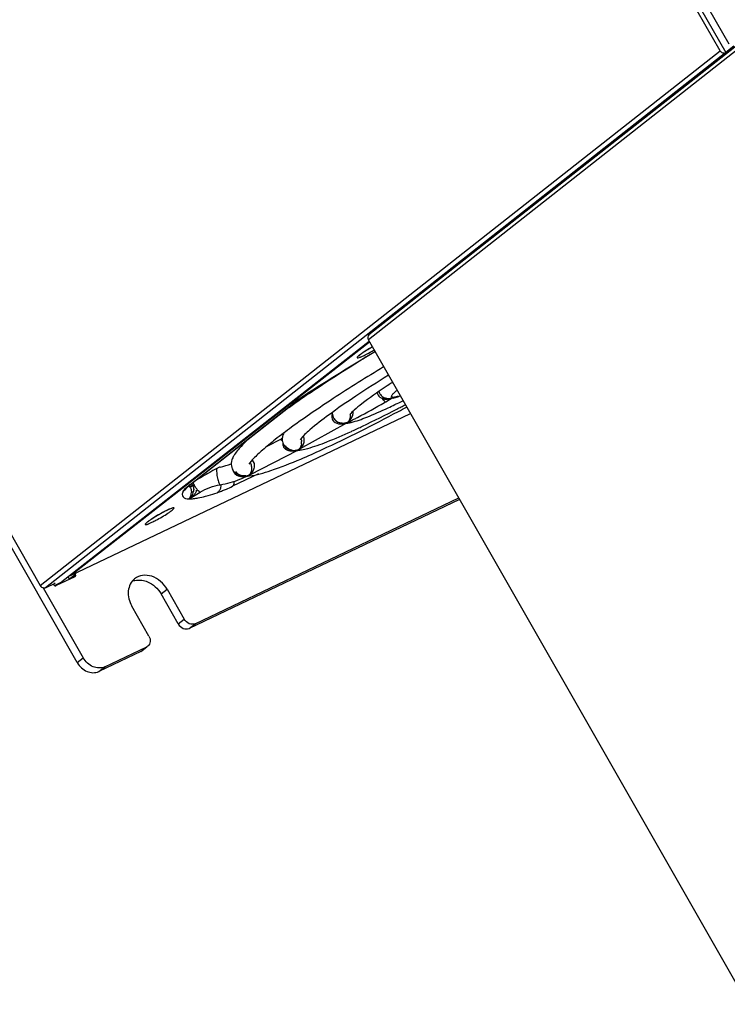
# Model space of a CAD drawing. Header units: millimetres. Extents: x 0 to 594, y 0 to 420.
# Tile 17 of 49: x 538 to 554, y 85 to 108. Entities that reach past the tile are written whole.
import ezdxf

# ---------------------------------------------------------------- set-up
doc = ezdxf.new("R2010")
doc.units = ezdxf.units.MM
doc.header["$LTSCALE"] = 32.67
doc.layers.get('0').update_dxf_attribs({"linetype": 'CONTINUOUS'})

msp = doc.modelspace()

# ---------------------------------------------------------------- linework, layer by layer
at = {"color": 7, "linetype": 'CONTINUOUS'}
for p, q in [((535.3085, 140.5139), (554.3597, 107.1889)), ((535.4761, 140.5429), (554.4283, 107.391)), ((554.2284, 107.2337), (535.2759, 140.386)), ((520.7483, 126.2054), (538.6154, 94.9515)), ((539.4646, 93.1823), (524.1941, 119.894)), ((554.8878, 107.5688), (546.1631, 100.7053)), ((554.5434, 107.3335), (554.3597, 107.1889)), ((546.1705, 100.5575), (539.1144, 95.0369)), ((539.3125, 95.1797), (546.1753, 100.5491)), ((554.8721, 85.3364), (546.151, 100.5915)), ((545.9345, 100.2297), (545.9279, 100.2234)), ((546.0112, 100.1418), (545.9829, 100.1244)), ((546.0121, 100.1447), (545.9838, 100.1276)), ((544.7541, 99.3592), (544.7634, 99.3652)), ((546.4149, 99.356), (546.4278, 99.3362)), ((546.5499, 99.1726), (546.6958, 99.2595)), ((542.0723, 97.2785), (544.421, 99.1261)), ((544.4226, 99.1046), (544.3995, 99.0884)), ((546.5234, 99.1569), (546.5499, 99.1726)), ((539.3125, 95.1797), (547.1172, 98.9016)), ((544.5803, 98.091), (545.6526, 98.6855)), ((545.7598, 98.4918), (545.7799, 98.501)), ((543.8276, 98.1525), (544.1384, 98.3124)), ((544.1448, 98.3115), (544.1429, 98.3089)), ((543.0492, 97.915), (543.0467, 97.9103)), ((543.4276, 97.4969), (544.5295, 98.0639)), ((544.5586, 98.0803), (544.5533, 98.0773)), ((544.5546, 98.0779), (544.5803, 98.091)), ((543.3879, 97.4766), (543.3884, 97.4769)), ((543.4131, 97.4703), (543.4176, 97.4708)), ((542.2063, 97.3738), (542.1539, 97.3427)), ((542.0562, 96.9587), (542.2867, 97.096)), ((542.0562, 96.9587), (542.0289, 96.9437)), ((548.2445, 96.9297), (542.0325, 93.9673)), ((542.1703, 94.0758), (548.2253, 96.9632)), ((541.0644, 96.3985), (541.0578, 96.3923)), ((539.3075, 95.188), (539.3125, 95.1797)), ((539.4112, 95.2362), (539.4229, 95.2157)), ((538.7386, 94.9004), (538.9605, 95.0062)), ((538.9208, 94.9763), (538.9159, 94.9849)), ((538.9601, 95.006), (538.9216, 94.9752)), ((538.9429, 94.9551), (539.1144, 95.0369)), ((539.4107, 95.1549), (538.9824, 94.9507)), ((539.2851, 95.1073), (539.2602, 95.1509)), ((539.4107, 95.1549), (539.4169, 95.1589)), ((538.6844, 94.8965), (539.6025, 93.2907)), ((541.7861, 94.0696), (541.3912, 94.7602)), ((541.5291, 94.8687), (541.9239, 94.178)), ((541.1116, 93.7906), (540.7168, 94.4813)), ((540.9248, 93.4391), (539.9574, 92.9778)), ((540.0953, 93.0862), (541.0626, 93.5475)), ((540.9248, 93.4391), (540.9496, 93.4548)), ((540.9497, 93.4546), (541.0646, 93.545)), ((541.0874, 93.5632), (541.0626, 93.5475))]:
    msp.add_line(p, q, dxfattribs=at)
at = {"color": 9, "linetype": 'CONTINUOUS'}
for p, q in [((554.8749, 107.4543), (546.151, 100.5915)), ((538.6154, 94.9515), (554.2284, 107.2337)), ((554.3597, 107.1889), (538.7386, 94.9004)), ((546.3109, 100.3258), (546.2537, 100.2916)), ((546.0114, 100.1456), (545.9831, 100.1285)), ((544.7625, 99.3662), (544.7537, 99.3606)), ((544.7634, 99.3652), (544.7537, 99.3606)), ((546.6958, 99.2595), (546.7157, 99.2727)), ((542.0473, 97.263), (544.396, 99.1107)), ((544.396, 99.1107), (544.421, 99.1261)), ((546.5463, 99.1718), (546.5499, 99.1726)), ((545.6645, 98.6927), (545.6526, 98.6855)), ((544.5295, 98.0639), (544.548, 98.0744)), ((543.6247, 97.5151), (543.0278, 97.2304)), ((543.3884, 97.4769), (543.4074, 97.4875)), ((542.0473, 97.263), (542.0723, 97.2785)), ((542.7482, 97.267), (542.7497, 97.2671)), ((542.2867, 97.096), (542.2831, 97.0951)), ((542.0261, 96.9438), (542.0289, 96.9437)), ((539.2851, 95.1073), (539.4229, 95.2157)), ((541.3912, 94.7602), (541.5291, 94.8687)), ((541.7861, 94.0696), (541.9239, 94.178)), ((542.0325, 93.9673), (542.1703, 94.0758)), ((540.9248, 93.4391), (541.0626, 93.5475)), ((539.4646, 93.1823), (539.6025, 93.2907)), ((539.9574, 92.9778), (540.0953, 93.0862))]:
    msp.add_line(p, q, dxfattribs=at)
at = {"color": 40, "linetype": 'CONTINUOUS'}
for p, q in [((542.0524, 97.2217), (542.054, 97.2187)), ((542.0769, 97.2274), (542.0783, 97.228)), ((542.0798, 97.2287), (542.0813, 97.2294)), ((542.0828, 97.2302), (542.0843, 97.2309)), ((542.0872, 97.2358), (542.0855, 97.235)), ((542.0858, 97.2317), (542.0874, 97.2325)), ((542.0907, 97.2376), (542.0889, 97.2367)), ((542.089, 97.2333), (542.0906, 97.2341)), ((542.0922, 97.2349), (542.0938, 97.2358)), ((542.0942, 97.2395), (542.0924, 97.2386)), ((542.0954, 97.2366), (542.0971, 97.2375)), ((542.0977, 97.2414), (542.0959, 97.2405)), ((542.0988, 97.2384), (542.1004, 97.2393)), ((542.1013, 97.2434), (542.0995, 97.2424)), ((542.1021, 97.2402), (542.1038, 97.2411)), ((542.1048, 97.2454), (542.103, 97.2444)), ((542.1055, 97.242), (542.1071, 97.2429)), ((542.1084, 97.2474), (542.1066, 97.2464)), ((542.1088, 97.2438), (542.1105, 97.2448)), ((542.112, 97.2495), (542.1102, 97.2485)), ((542.1122, 97.2457), (542.1138, 97.2466)), ((542.1155, 97.2516), (542.1137, 97.2505)), ((542.1155, 97.2476), (542.1171, 97.2485))]:
    msp.add_line(p, q, dxfattribs=at)
at = {"color": 7, "linetype": 'CONTINUOUS'}
for points in [[(545.6657, 98.6942), (545.6707, 98.6976), (545.6728, 98.6991), (545.6766, 98.7016)], [(545.6858, 98.7032), (545.677, 98.699), (545.6736, 98.6975), (545.6698, 98.6959)], [(543.4074, 97.4875), (543.4105, 97.4897), (543.4136, 97.492), (543.4177, 97.4947)], [(543.4229, 97.4946), (543.4172, 97.4918), (543.4123, 97.4896), (543.4074, 97.4875)], [(542.0289, 96.9437), (542.0328, 96.9469), (542.0368, 96.9504)]]:
    msp.add_lwpolyline(points, dxfattribs=at)
at = {"color": 40, "linetype": 'CONTINUOUS'}
for points in [[(542.0839, 97.2341), (542.0822, 97.2333), (542.0806, 97.2325), (542.079, 97.2317), (542.0775, 97.2309), (542.0759, 97.2302), (542.0744, 97.2295), (542.073, 97.2288), (542.0715, 97.2282), (542.0701, 97.2275), (542.0688, 97.2269), (542.0675, 97.2264), (542.0662, 97.2258), (542.065, 97.2253), (542.0638, 97.2248), (542.0627, 97.2244), (542.0616, 97.224), (542.0605, 97.2236), (542.0596, 97.2233), (542.0586, 97.2229), (542.0578, 97.2227), (542.0569, 97.2224), (542.0562, 97.2222), (542.0554, 97.222), (542.0548, 97.2219), (542.0542, 97.2218), (542.0536, 97.2217), (542.0532, 97.2217), (542.0527, 97.2217), (542.0524, 97.2217)], [(542.054, 97.2187), (542.0542, 97.2187), (542.0543, 97.2187), (542.0544, 97.2187), (542.0545, 97.2187), (542.0547, 97.2187), (542.0548, 97.2187), (542.055, 97.2187), (542.0552, 97.2188), (542.0553, 97.2188), (542.0555, 97.2188), (542.0557, 97.2189), (542.0559, 97.2189), (542.0561, 97.2189), (542.0563, 97.219), (542.0566, 97.219), (542.0568, 97.2191), (542.057, 97.2192)], [(542.057, 97.2192), (542.0577, 97.2193), (542.0584, 97.2196), (542.0591, 97.2198), (542.0599, 97.2201), (542.0608, 97.2204), (542.0616, 97.2207), (542.0626, 97.2211), (542.0636, 97.2214), (542.0646, 97.2219), (542.0656, 97.2223), (542.0668, 97.2228), (542.0679, 97.2233), (542.0691, 97.2238), (542.0703, 97.2243), (542.0716, 97.2249), (542.0728, 97.2255), (542.0742, 97.2261), (542.0755, 97.2267)]]:
    msp.add_lwpolyline(points, dxfattribs=at)
at = {"color": 9, "linetype": 'CONTINUOUS'}
for centre, radius, start, end in [((548.0143, 97.2446), 3.6446, 119.13779, 119.45768), ((546.53, 99.4829), 0.9575, 127.2324, 127.88609), ((545.7147, 100.8394), 0.6886, 290.5132, 291.72557), ((576.996, 48.9722), 59.8228, 120.923233, 121.194206), ((573.7208, 54.3517), 53.5248, 121.21308, 122.7536), ((547.3878, 95.1752), 4.9444, 124.09418, 125.79473), ((548.6106, 93.3741), 7.1214, 122.79161, 124.11786), ((546.6025, 99.5225), 0.2743, 281.90846, 289.64488), ((546.5413, 99.6172), 0.3861, 287.89774, 293.38391), ((546.5334, 99.6357), 0.4062, 293.3713, 296.66204), ((546.5978, 99.536), 0.2886, 289.62253, 294.12268), ((546.4576, 100.5127), 1.2732, 286.89402, 289.08812), ((546.5469, 99.6003), 0.3683, 282.66606, 287.88466), ((545.4752, 98.8654), 0.2651, 351.88344, 5.73365), ((545.5018, 99.0668), 0.4065, 285.99688, 294.32946), ((544.3535, 98.2348), 0.2639, 353.53868, 4.60561), ((544.3894, 98.431), 0.39, 278.87518, 284.44133), ((544.3851, 98.4473), 0.4069, 284.45345, 290.59983), ((544.38, 98.4614), 0.4219, 290.58308, 293.47356), ((544.4118, 98.2862), 0.2524, 304.38998, 310.53906), ((544.4441, 98.3401), 0.2846, 294.06594, 298.6213), ((543.2456, 97.6621), 0.2258, 29.17432, 31.22365), ((543.2391, 97.6588), 0.2331, 24.77849, 29.12386), ((543.2575, 97.8253), 0.3694, 277.51292, 283.4034), ((543.255, 97.8353), 0.3797, 283.41466, 290.39855), ((543.2523, 97.8428), 0.3876, 290.38759, 293.58355), ((543.7393, 98.2243), 1.9624, 209.84753, 210.33876), ((543.8452, 98.2862), 2.085, 210.33721, 210.69973), ((543.4249, 98.0425), 1.5298, 209.45094, 211.13202), ((543.128, 97.831), 1.1323, 207.53782, 210.46318), ((540.7811, 101.9316), 5.2105, 293.90852, 295.54302), ((541.7983, 97.2809), 0.1953, 321.41264, 337.8221), ((541.8484, 97.0894), 0.2381, 346.4488, 358.96504), ((541.875, 97.1599), 0.2644, 321.9993, 335.54938), ((541.4891, 100.3356), 3.4644, 292.31688, 293.90243), ((542.0464, 97.4955), 0.5521, 268.18068, 270.71402), ((543.1442, 93.4135), 3.6446, 119.13779, 119.45768), ((543.0005, 93.6739), 3.3472, 117.62186, 119.15825), ((542.8314, 93.9948), 2.9844, 117.25789, 117.60235), ((542.5905, 94.467), 2.4544, 115.60942, 117.30854), ((541.6599, 95.6517), 0.9575, 127.2324, 127.88609), ((540.8446, 97.0083), 0.6886, 290.5132, 291.72557)]:
    msp.add_arc(centre, radius, start, end, dxfattribs=at)
at = {"color": 7, "linetype": 'CONTINUOUS'}
for centre, radius, start, end in [((569.346, 62.2687), 44.4847, 121.27124, 121.63854), ((576.853, 49.2189), 59.5366, 120.86285, 121.199273), ((573.6087, 54.5465), 53.2988, 121.2184, 122.76528), ((555.1521, 86.5971), 15.5203, 122.98524, 123.7056), ((558.5969, 78.8699), 24.7053, 124.0354, 125.01095), ((547.2759, 95.3667), 4.7214, 124.12542, 125.83733), ((548.4303, 93.6697), 6.7738, 122.86803, 124.15566), ((560.4966, 76.0635), 28.0942, 123.72555, 124.04264), ((546.5691, 99.4466), 0.1787, 191.93812, 198.36961), ((546.5791, 99.4501), 0.1893, 198.42944, 209.80256), ((546.6014, 99.468), 0.2182, 232.39423, 243.43121), ((546.5578, 99.9872), 0.7472, 281.89573, 282.49386), ((546.1656, 101.2437), 2.0641, 288.68863, 290.2481), ((555.8378, 82.8214), 19.8859, 125.11334, 125.55719), ((540.1922, 109.8451), 12.4227, 297.35894, 300.64055), ((540.7359, 111.5201), 13.7976, 295.16754, 295.89792), ((540.0411, 112.9569), 15.3935, 295.88837, 296.11033), ((532.6359, 126.3531), 30.8021, 297.39101, 297.5919), ((539.4867, 114.086), 16.6514, 296.11359, 296.59485), ((525.6744, 138.6915), 45.0272, 298.03775, 298.31192), ((532.2232, 127.1431), 31.6934, 297.59181, 297.7838), ((540.2026, 109.8257), 12.4006, 296.93293, 297.35779), ((545.566, 98.9444), 0.2679, 266.79706, 277.29311), ((545.5689, 99.3469), 0.6736, 277.02962, 278.09871), ((545.5629, 99.39), 0.7171, 278.09243, 278.52899), ((545.5578, 99.4236), 0.751, 278.53031, 279.12221), ((540.206, 109.8188), 12.393, 296.24102, 296.7692), ((540.204, 109.8228), 12.3975, 296.76917, 296.93292), ((544.5963, 98.2616), 0.433, 152.89699, 159.78207), ((543.7458, 97.5325), 0.7946, 149.69812, 151.22856), ((544.4441, 98.3224), 0.2679, 261.50686, 274.8898), ((544.4436, 98.3254), 0.2709, 274.92444, 277.34608), ((544.4425, 98.3346), 0.2802, 277.33987, 293.30763), ((544.456, 98.8392), 0.7869, 274.94474, 276.29715), ((544.4496, 98.8991), 0.8471, 276.28626, 276.72339), ((544.4464, 98.9262), 0.8744, 276.72268, 277.02064), ((544.4381, 98.9919), 0.9406, 277.03314, 278.33293), ((542.362, 99.5241), 1.8901, 281.7614, 289.77676), ((543.3205, 97.7507), 0.3185, 176.8763, 180.91012), ((543.3329, 97.7508), 0.3309, 180.8933, 183.72695), ((542.3582, 99.5338), 2.3005, 291.41178, 296.60361), ((543.3003, 97.7593), 0.2921, 277.04396, 291.50595), ((543.3278, 98.2519), 0.7861, 272.75739, 273.18434), ((543.3258, 98.287), 0.8213, 273.18593, 273.82246), ((543.3213, 98.3527), 0.8871, 273.82968, 275.00176), ((543.3158, 98.4171), 0.9517, 274.99346, 275.43607), ((543.3122, 98.4546), 0.9894, 275.43594, 275.85206), ((542.8946, 96.2174), 1.3423, 129.10351, 130.61655), ((543.2176, 95.8216), 1.8532, 128.17102, 129.13424), ((542.3612, 99.5272), 2.2932, 279.75316, 291.40021), ((541.8493, 97.3068), 0.405, 300.77155, 309.1637), ((542.0318, 97.1816), 0.1798, 342.39134, 346.92819), ((540.8784, 94.6947), 0.3839, 103.873, 114.33577)]:
    msp.add_arc(centre, radius, start, end, dxfattribs=at)
at = {"color": 40, "linetype": 'CONTINUOUS'}
for centre, radius, start, end in [((544.4097, 98.2884), 0.2554, 304.22365, 305.76806), ((544.3748, 98.4602), 0.4225, 295.00114, 296.21448), ((544.4744, 98.1755), 0.126, 308.78844, 310.97247), ((544.4395, 98.3487), 0.2944, 292.76105, 294.21332), ((543.5877, 98.0498), 1.6748, 208.46668, 208.58561)]:
    msp.add_arc(centre, radius, start, end, dxfattribs=at)
at = {"color": 7, "linetype": 'CONTINUOUS'}
for points, knots in [([(554.2284, 107.2337), (554.2411, 107.2114), (554.2825, 107.1757), (554.3382, 107.178), (554.3597, 107.1889)], [0, 0, 0, 0, 0.515864, 1, 1, 1, 1]), ([(546.1631, 100.7053), (546.1482, 100.6935), (546.1283, 100.6524), (546.1403, 100.6104), (546.151, 100.5915)], [0, 0, 0, 0, 0.4666425, 1, 1, 1, 1]), ([(546.2338, 100.4241), (546.2156, 100.4139), (546.1467, 100.3745), (546.0791, 100.333), (546.0305, 100.3005)], [0, 0, 0, 0, 0.2630408, 1, 1, 1, 1]), ([(546.0305, 100.3005), (546.023, 100.2955), (545.9972, 100.278), (545.9719, 100.2599), (545.9544, 100.2462)], [0, 0, 0, 0, 0.2872768, 1, 1, 1, 1]), ([(546.4997, 99.9716), (546.1099, 99.7353), (545.3966, 99.2884), (544.5702, 98.7276), (544.0345, 98.3262), (543.7409, 98.0874), (543.539, 97.8987), (543.4372, 97.7863), (543.4093, 97.7381)], [0, 0, 0, 0, 0.3574513, 0.660042, 0.7827027, 0.8824642, 0.9563656, 1, 1, 1, 1]), ([(545.9829, 100.1244), (545.8874, 100.0654), (545.5229, 99.8385), (545.162, 99.6057), (544.8983, 99.4297)], [0, 0, 0, 0, 0.2615692, 1, 1, 1, 1]), ([(546.6094, 99.7791), (546.3582, 99.6236), (545.8987, 99.33), (545.294, 98.9148), (544.8664, 98.5822), (544.6453, 98.3849), (544.5819, 98.2999)], [0, 0, 0, 0, 0.3523543, 0.6502876, 0.8734292, 1, 1, 1, 1]), ([(546.5395, 99.5084), (546.3561, 99.3861), (546.1112, 99.2169), (545.8451, 98.9992), (545.7547, 98.9141), (545.725, 98.8777)], [0, 0, 0, 0, 0.6407698, 0.8634117, 1, 1, 1, 1]), ([(545.7555, 98.6982), (545.8786, 98.728), (546.165, 98.8338), (546.4429, 98.9569), (546.6035, 99.0324)], [0, 0, 0, 0, 0.4162779, 1, 1, 1, 1]), ([(544.5986, 97.8576), (544.7631, 97.9273), (545.5224, 98.2653), (546.2638, 98.6421), (546.8396, 98.9487)], [0, 0, 0, 0, 0.2150008, 1, 1, 1, 1]), ([(545.7799, 98.501), (545.8598, 98.5375), (546.2054, 98.6986), (546.5463, 98.8694), (546.8068, 99.0043)], [0, 0, 0, 0, 0.2305075, 1, 1, 1, 1]), ([(545.4989, 98.6855), (545.4867, 98.6888), (545.4361, 98.7071), (545.3912, 98.745), (545.371, 98.781)], [0, 0, 0, 0, 0.2340794, 1, 1, 1, 1]), ([(545.3736, 98.7655), (545.3823, 98.7547), (545.4178, 98.719), (545.4642, 98.695), (545.4992, 98.6851)], [0, 0, 0, 0, 0.2760012, 1, 1, 1, 1]), ([(543.4901, 98.3942), (543.3989, 98.3154), (543.243, 98.1739), (543.1052, 98.0114), (543.0597, 97.9335)], [0, 0, 0, 0, 0.5717328, 1, 1, 1, 1]), ([(544.19, 98.4112), (544.1867, 98.4022), (544.1733, 98.3623), (544.1688, 98.319), (544.1725, 98.2867)], [0, 0, 0, 0, 0.2287617, 1, 1, 1, 1]), ([(544.7588, 98.1015), (544.9066, 98.1419), (545.2442, 98.2647), (545.5731, 98.4069), (545.7598, 98.4918)], [0, 0, 0, 0, 0.4276486, 1, 1, 1, 1]), ([(544.1407, 98.3038), (544.1392, 98.3054), (544.136, 98.3077), (544.1373, 98.3119), (544.1384, 98.3124)], [0, 0, 0, 0, 0.6496087, 1, 1, 1, 1]), ([(544.1417, 98.3068), (544.1414, 98.3063), (544.141, 98.3053), (544.1407, 98.3043), (544.1407, 98.3038)], [0, 0, 0, 0, 0.5482338, 1, 1, 1, 1]), ([(544.1407, 98.3038), (544.1422, 98.3021), (544.1517, 98.2936), (544.1621, 98.2862), (544.1704, 98.2801)], [0, 0, 0, 0, 0.1809618, 1, 1, 1, 1]), ([(544.1545, 98.3217), (544.1526, 98.3199), (544.1493, 98.3167), (544.1461, 98.3132), (544.1448, 98.3115)], [0, 0, 0, 0, 0.552449, 1, 1, 1, 1]), ([(544.1778, 98.2568), (544.1878, 98.2145), (544.2254, 98.1353), (544.2989, 98.0898), (544.3355, 98.0753)], [0, 0, 0, 0, 0.5247212, 1, 1, 1, 1]), ([(544.4042, 98.0575), (544.3897, 98.0596), (544.3282, 98.0739), (544.2706, 98.1154), (544.2468, 98.1578)], [0, 0, 0, 0, 0.2318775, 1, 1, 1, 1]), ([(543.0467, 97.9103), (543.0294, 97.8784), (543.0093, 97.8315), (543.0033, 97.7817), (543.0025, 97.7681)], [0, 0, 0, 0, 0.7260125, 1, 1, 1, 1]), ([(544.529, 98.063), (544.5323, 98.0645), (544.5389, 98.0681), (544.545, 98.0722), (544.548, 98.0744)], [0, 0, 0, 0, 0.4960748, 1, 1, 1, 1]), ([(544.5744, 98.0612), (544.5887, 98.0633), (544.6508, 98.0738), (544.712, 98.0887), (544.7588, 98.1015)], [0, 0, 0, 0, 0.2304028, 1, 1, 1, 1]), ([(542.7473, 97.6737), (542.7425, 97.6727), (542.7156, 97.6617), (542.69, 97.6486), (542.6686, 97.6377)], [0, 0, 0, 0, 0.1685665, 1, 1, 1, 1]), ([(543.4176, 97.4708), (543.5857, 97.4888), (543.9871, 97.6095), (544.372, 97.7617), (544.5986, 97.8576)], [0, 0, 0, 0, 0.4072251, 1, 1, 1, 1]), ([(542.6686, 97.6377), (542.6299, 97.6178), (542.4743, 97.5323), (542.3214, 97.4421), (542.2063, 97.3738)], [0, 0, 0, 0, 0.2456515, 1, 1, 1, 1]), ([(543.0385, 97.6053), (543.052, 97.5827), (543.1139, 97.5117), (543.2074, 97.4745), (543.2734, 97.4684)], [0, 0, 0, 0, 0.284646, 1, 1, 1, 1]), ([(543.2732, 97.4689), (543.2577, 97.4706), (543.1924, 97.4832), (543.1308, 97.526), (543.1046, 97.5699)], [0, 0, 0, 0, 0.2331926, 1, 1, 1, 1]), ([(541.9688, 97.187), (541.9661, 97.1829), (542, 97.2231), (542.0064, 97.224), (542.0208, 97.2363)], [0, 0, 0, 0, 0.2055598, 1, 1, 1, 1]), ([(542.0646, 97.2252), (542.062, 97.2241), (542.0581, 97.2228), (542.0538, 97.2215), (542.0524, 97.2217)], [0, 0, 0, 0, 0.6483472, 1, 1, 1, 1]), ([(542.1155, 97.2516), (542.1023, 97.2438), (542.0856, 97.2345), (542.0682, 97.2266), (542.0646, 97.2252)], [0, 0, 0, 0, 0.7980802, 1, 1, 1, 1]), ([(541.3637, 96.593), (541.3455, 96.5828), (541.2767, 96.5434), (541.209, 96.5019), (541.1604, 96.4694)], [0, 0, 0, 0, 0.2630408, 1, 1, 1, 1]), ([(541.5225, 96.6759), (541.5102, 96.67), (541.4566, 96.6437), (541.4039, 96.6154), (541.3637, 96.593)], [0, 0, 0, 0, 0.2287653, 1, 1, 1, 1]), ([(541.6323, 96.7226), (541.6408, 96.7228), (541.5568, 96.6998), (541.5507, 96.6894), (541.5225, 96.6759)], [0, 0, 0, 0, 0.214067, 1, 1, 1, 1]), ([(541.1604, 96.4694), (541.1529, 96.4644), (541.1271, 96.4469), (541.1018, 96.4288), (541.0843, 96.415)], [0, 0, 0, 0, 0.2872768, 1, 1, 1, 1]), ([(541.5291, 94.8687), (541.4528, 95.0021), (541.2634, 95.1677), (540.9674, 95.2017), (540.8343, 95.1477), (540.7829, 95.1073)], [0, 0, 0, 0, 0.5306357, 0.7742728, 1, 1, 1, 1]), ([(540.7829, 95.1073), (540.7009, 95.0428), (540.5918, 94.8161), (540.6575, 94.5849), (540.7168, 94.4813)], [0, 0, 0, 0, 0.4664131, 1, 1, 1, 1]), ([(540.9506, 95.075), (540.9944, 95.0689), (541.1732, 95.0192), (541.3218, 94.8817), (541.3912, 94.7602)], [0, 0, 0, 0, 0.2401076, 1, 1, 1, 1]), ([(541.7861, 94.0696), (541.8112, 94.0256), (541.8846, 93.9542), (541.9924, 93.9482), (542.0325, 93.9673)], [0, 0, 0, 0, 0.5325379, 1, 1, 1, 1]), ([(542.1703, 94.0758), (542.1302, 94.0566), (542.0225, 94.0626), (541.949, 94.134), (541.9239, 94.178)], [0, 0, 0, 0, 0.4674621, 1, 1, 1, 1]), ([(541.1116, 93.7906), (541.1331, 93.753), (541.1571, 93.6689), (541.1174, 93.5865), (541.0876, 93.563)], [0, 0, 0, 0, 0.5334933, 1, 1, 1, 1]), ([(539.4646, 93.1823), (539.5149, 93.0943), (539.6617, 92.9515), (539.8772, 92.9395), (539.9574, 92.9778)], [0, 0, 0, 0, 0.5325379, 1, 1, 1, 1]), ([(540.0953, 93.0862), (540.015, 93.0479), (539.7995, 93.06), (539.6527, 93.2028), (539.6025, 93.2907)], [0, 0, 0, 0, 0.4674621, 1, 1, 1, 1])]:
    msp.add_open_spline(points, degree=3, knots=knots, dxfattribs=at)
at = {"color": 9, "linetype": 'CONTINUOUS'}
for points, knots in [([(546.222, 100.4181), (546.205, 100.4085), (546.1406, 100.3714), (546.0772, 100.3325), (546.0314, 100.3021)], [0, 0, 0, 0, 0.2619105, 1, 1, 1, 1]), ([(545.942, 100.2385), (545.9227, 100.223), (545.8528, 100.1649), (545.9356, 100.1868), (545.956, 100.1944)], [0, 0, 0, 0, 0.5325202, 1, 1, 1, 1]), ([(546.0314, 100.3021), (546.0238, 100.2971), (545.9965, 100.2787), (545.9696, 100.2596), (545.9507, 100.2452)], [0, 0, 0, 0, 0.2771082, 1, 1, 1, 1]), ([(545.9696, 100.1997), (545.9757, 100.2021), (546.0031, 100.2134), (546.0301, 100.2258), (546.0509, 100.2358)], [0, 0, 0, 0, 0.2204589, 1, 1, 1, 1]), ([(546.0509, 100.2358), (546.0691, 100.2444), (546.1479, 100.2836), (546.225, 100.3263), (546.2835, 100.3606)], [0, 0, 0, 0, 0.2289245, 1, 1, 1, 1]), ([(546.471, 99.2477), (546.4765, 99.2558), (546.4816, 99.2655), (546.4932, 99.2721), (546.4947, 99.2715)], [0, 0, 0, 0, 0.8594884, 1, 1, 1, 1]), ([(546.4947, 99.2715), (546.4956, 99.2712), (546.4971, 99.2687), (546.4971, 99.2662), (546.4971, 99.2645)], [0, 0, 0, 0, 0.3570459, 1, 1, 1, 1]), ([(546.7157, 99.2727), (546.7068, 99.2731), (546.6883, 99.2742), (546.6833, 99.2928), (546.6846, 99.2993)], [0, 0, 0, 0, 0.5730542, 1, 1, 1, 1]), ([(546.6846, 99.2993), (546.6856, 99.3041), (546.6976, 99.3321), (546.7191, 99.3542), (546.7367, 99.3721)], [0, 0, 0, 0, 0.1655768, 1, 1, 1, 1]), ([(546.8276, 99.2944), (546.8159, 99.2909), (546.7794, 99.2807), (546.7416, 99.2721), (546.7157, 99.2727)], [0, 0, 0, 0, 0.3193533, 1, 1, 1, 1]), ([(546.7367, 99.3721), (546.7413, 99.3768), (546.7623, 99.3976), (546.7845, 99.4173), (546.802, 99.4323)], [0, 0, 0, 0, 0.2214861, 1, 1, 1, 1]), ([(546.5027, 99.2073), (546.5071, 99.2022), (546.5198, 99.1892), (546.5343, 99.1722), (546.5463, 99.1718)], [0, 0, 0, 0, 0.3624738, 1, 1, 1, 1]), ([(545.7376, 98.828), (545.7356, 98.8141), (545.7253, 98.7679), (545.7007, 98.7238), (545.6755, 98.7019)], [0, 0, 0, 0, 0.2959837, 1, 1, 1, 1]), ([(545.329, 98.7543), (545.3375, 98.7393), (545.3802, 98.6873), (545.4497, 98.6653), (545.4983, 98.6624)], [0, 0, 0, 0, 0.2618099, 1, 1, 1, 1]), ([(544.6157, 98.2051), (544.6144, 98.1938), (544.6074, 98.1551), (544.5904, 98.1177), (544.5724, 98.0962)], [0, 0, 0, 0, 0.288261, 1, 1, 1, 1]), ([(544.6656, 98.2362), (544.6619, 98.2214), (544.6426, 98.1681), (544.6072, 98.1211), (544.5759, 98.0944)], [0, 0, 0, 0, 0.2711871, 1, 1, 1, 1]), ([(544.5724, 98.0962), (544.57, 98.0933), (544.5651, 98.0878), (544.5597, 98.0827), (544.557, 98.0804)], [0, 0, 0, 0, 0.5090043, 1, 1, 1, 1]), ([(543.4747, 97.646), (543.4748, 97.6546), (543.4731, 97.6924), (543.463, 97.7299), (543.4507, 97.7564)], [0, 0, 0, 0, 0.227131, 1, 1, 1, 1]), ([(542.6686, 97.6377), (542.6624, 97.607), (542.6664, 97.5314), (542.682, 97.4223), (542.7066, 97.331), (542.7287, 97.2832), (542.7421, 97.2672), (542.7482, 97.267)], [0, 0, 0, 0, 0.2423203, 0.5740478, 0.8621737, 0.9529513, 1, 1, 1, 1]), ([(543.513, 97.6135), (543.5078, 97.6009), (543.4847, 97.5551), (543.4484, 97.5163), (543.4177, 97.4947)], [0, 0, 0, 0, 0.26622, 1, 1, 1, 1]), ([(543.4482, 97.5358), (543.4523, 97.5431), (543.4683, 97.5776), (543.4747, 97.6163), (543.4747, 97.646)], [0, 0, 0, 0, 0.2184226, 1, 1, 1, 1]), ([(542.0473, 97.263), (542.0334, 97.252), (541.9885, 97.2157), (541.9447, 97.1776), (541.9184, 97.1474)], [0, 0, 0, 0, 0.3075392, 1, 1, 1, 1]), ([(542.2831, 97.0951), (542.2748, 97.0954), (542.255, 97.1133), (542.2096, 97.1635), (542.1753, 97.2172), (542.1519, 97.257)], [0, 0, 0, 0, 0.1173887, 0.3421355, 1, 1, 1, 1]), ([(543.0631, 97.3456), (543.0641, 97.3334), (543.0649, 97.2931), (543.0504, 97.2482), (543.0278, 97.2304)], [0, 0, 0, 0, 0.2992275, 1, 1, 1, 1]), ([(541.8926, 97.1099), (541.8837, 97.0879), (541.8701, 97.0469), (541.8988, 96.9553), (541.9796, 96.9457), (542.0261, 96.9438)], [0, 0, 0, 0, 0.2689783, 0.4723411, 1, 1, 1, 1]), ([(541.9184, 97.1474), (541.9153, 97.1439), (541.9056, 97.1323), (541.8966, 97.1196), (541.8926, 97.1099)], [0, 0, 0, 0, 0.3059527, 1, 1, 1, 1]), ([(542.036, 96.95), (542.0409, 96.955), (542.0612, 96.9794), (542.074, 97.0097), (542.0799, 97.0336)], [0, 0, 0, 0, 0.2208134, 1, 1, 1, 1]), ([(542.0865, 97.0851), (542.0879, 97.0884), (542.0998, 97.103), (542.1199, 97.1072), (542.1346, 97.108)], [0, 0, 0, 0, 0.1941834, 1, 1, 1, 1]), ([(542.1905, 96.9564), (542.207, 96.959), (542.2801, 96.9718), (542.3524, 96.9888), (542.408, 97.0033)], [0, 0, 0, 0, 0.2244012, 1, 1, 1, 1]), ([(542.408, 97.0033), (542.429, 97.0087), (542.52, 97.0334), (542.6102, 97.0612), (542.6791, 97.0837)], [0, 0, 0, 0, 0.2302741, 1, 1, 1, 1]), ([(542.6791, 97.0837), (542.6885, 97.0868), (542.7308, 97.1012), (542.7724, 97.1175), (542.8046, 97.1306)], [0, 0, 0, 0, 0.2213281, 1, 1, 1, 1]), ([(542.0533, 96.9435), (542.0636, 96.9436), (542.1095, 96.9453), (542.1552, 96.9509), (542.1905, 96.9564)], [0, 0, 0, 0, 0.2228053, 1, 1, 1, 1]), ([(541.3519, 96.5869), (541.3349, 96.5774), (541.2705, 96.5403), (541.2071, 96.5013), (541.1614, 96.471)], [0, 0, 0, 0, 0.2619105, 1, 1, 1, 1]), ([(541.1808, 96.4046), (541.2109, 96.419), (541.3369, 96.4831), (541.4593, 96.5542), (541.5491, 96.6139)], [0, 0, 0, 0, 0.2363725, 1, 1, 1, 1]), ([(541.6413, 96.6796), (541.6508, 96.6872), (541.6667, 96.7013), (541.6826, 96.7157), (541.6925, 96.7336), (541.6742, 96.738), (541.6544, 96.7312), (541.6207, 96.721), (541.5785, 96.7029), (541.5469, 96.6885), (541.5297, 96.6803)], [0, 0, 0, 0, 0.1498581, 0.2501516, 0.2978843, 0.3390739, 0.429217, 0.5722484, 0.7648621, 1, 1, 1, 1]), ([(541.5491, 96.6139), (541.558, 96.6198), (541.5893, 96.6409), (541.6199, 96.663), (541.6413, 96.6796)], [0, 0, 0, 0, 0.2822725, 1, 1, 1, 1]), ([(541.0719, 96.4074), (541.0526, 96.3919), (540.9827, 96.3338), (541.0655, 96.3557), (541.0859, 96.3633)], [0, 0, 0, 0, 0.5325202, 1, 1, 1, 1]), ([(541.1614, 96.471), (541.1537, 96.4659), (541.1264, 96.4475), (541.0995, 96.4284), (541.0806, 96.414)], [0, 0, 0, 0, 0.2771082, 1, 1, 1, 1]), ([(541.0995, 96.3685), (541.1056, 96.371), (541.133, 96.3823), (541.16, 96.3946), (541.1808, 96.4046)], [0, 0, 0, 0, 0.2204589, 1, 1, 1, 1])]:
    msp.add_open_spline(points, degree=3, knots=knots, dxfattribs=at)
at = {"color": 7, "linetype": 'CONTINUOUS'}
for points in [[(545.9533, 100.2453), (545.9469, 100.2403), (545.9406, 100.2351), (545.9345, 100.2297)], [(546.3925, 99.4098), (546.3995, 99.3835), (546.4115, 99.358), (546.4278, 99.3362)], [(546.4278, 99.3362), (546.4393, 99.3208), (546.453, 99.3069), (546.4683, 99.2951)], [(546.7195, 99.2576), (546.7559, 99.2657), (546.7917, 99.2765), (546.827, 99.2885)], [(544.421, 99.1261), (544.4507, 99.1495), (544.481, 99.1721), (544.5116, 99.1943)], [(545.2946, 98.9052), (545.3037, 98.8999), (545.3128, 98.8945), (545.3218, 98.8889)], [(545.3226, 98.9343), (545.3208, 98.9152), (545.3214, 98.8957), (545.3245, 98.8767)], [(545.3245, 98.8767), (545.3311, 98.8367), (545.3483, 98.7971), (545.3736, 98.7655)], [(545.5511, 98.6769), (545.5335, 98.6779), (545.5159, 98.6808), (545.4989, 98.6855)], [(545.6695, 98.6967), (545.6473, 98.6879), (545.6238, 98.6817), (545.6, 98.6787)], [(545.6769, 98.6821), (545.7033, 98.6863), (545.7295, 98.6919), (545.7555, 98.6982)], [(544.1782, 98.3414), (544.17, 98.3351), (544.162, 98.3287), (544.1545, 98.3217)], [(544.1725, 98.2867), (544.1737, 98.2767), (544.1755, 98.2667), (544.1778, 98.2568)], [(544.3355, 98.0753), (544.3575, 98.0665), (544.3808, 98.0604), (544.4042, 98.0571)], [(543.0027, 97.7293), (543.0055, 97.6864), (543.0166, 97.6423), (543.0385, 97.6053)], [(543.3361, 97.4694), (543.3153, 97.4669), (543.294, 97.4667), (543.2732, 97.4689)], [(543.4074, 97.4875), (543.3965, 97.4796), (543.384, 97.4735), (543.3711, 97.4698)], [(542.0137, 97.2316), (542.0254, 97.2273), (542.0376, 97.2243), (542.0499, 97.2221)], [(542.2867, 97.096), (542.4281, 97.1802), (542.5875, 97.2393), (542.7497, 97.2671)], [(542.1476, 97.0335), (542.1346, 97.0188), (542.1202, 97.0052), (542.105, 96.9928)], [(542.1894, 97.0938), (542.1782, 97.0721), (542.1638, 97.0518), (542.1476, 97.0335)], [(542.2032, 97.1272), (542.1996, 97.1157), (542.1948, 97.1045), (542.1894, 97.0938)], [(541.0832, 96.4142), (541.0768, 96.4091), (541.0705, 96.404), (541.0644, 96.3985)], [(539.4169, 95.1588), (539.4319, 95.1707), (539.4324, 95.1992), (539.4229, 95.2157)], [(538.9208, 94.9763), (538.9287, 94.9624), (538.9435, 94.9506), (538.9592, 94.9479)], [(540.7864, 95.0673), (540.8396, 95.0805), (540.8963, 95.0824), (540.9506, 95.075)], [(538.6154, 94.9515), (538.63, 94.9259), (538.656, 94.9041), (538.6844, 94.8965)], [(538.7386, 94.9004), (538.7223, 94.8926), (538.7019, 94.8918), (538.6844, 94.8965)], [(538.9592, 94.9479), (538.9669, 94.9466), (538.9754, 94.9473), (538.9824, 94.9507)]]:
    msp.add_open_spline(points, degree=3, dxfattribs=at)
at = {"color": 9, "linetype": 'CONTINUOUS'}
for points in [[(546.3555, 99.3828), (546.3582, 99.3615), (546.3657, 99.3403), (546.377, 99.3219)], [(546.377, 99.3219), (546.387, 99.3054), (546.4004, 99.2907), (546.4155, 99.2786)], [(546.4155, 99.2786), (546.432, 99.2654), (546.4511, 99.255), (546.471, 99.2477)], [(546.504, 99.2727), (546.5244, 99.2625), (546.5467, 99.2555), (546.5693, 99.2518)], [(546.5693, 99.2518), (546.5988, 99.2469), (546.6297, 99.248), (546.6591, 99.2542)], [(546.6958, 99.2587), (546.7029, 99.2626), (546.7096, 99.2673), (546.7157, 99.2727)], [(544.4959, 99.1857), (544.4622, 99.1613), (544.4288, 99.1364), (544.396, 99.1107)], [(546.471, 99.2477), (546.481, 99.2339), (546.4915, 99.2203), (546.5027, 99.2073)], [(546.471, 99.2477), (546.4949, 99.2394), (546.5203, 99.2345), (546.5456, 99.2333)], [(546.5456, 99.2333), (546.573, 99.232), (546.6008, 99.2349), (546.6276, 99.2409)], [(545.3218, 98.8889), (545.3134, 98.8649), (545.3085, 98.8388), (545.3107, 98.8136)], [(545.3107, 98.8136), (545.3125, 98.793), (545.3188, 98.7723), (545.329, 98.7543)], [(545.7413, 98.7624), (545.7638, 98.7912), (545.7809, 98.825), (545.7905, 98.8602)], [(545.7905, 98.8602), (545.7984, 98.8892), (545.8014, 98.9204), (545.7968, 98.95)], [(545.4983, 98.6624), (545.537, 98.6601), (545.5765, 98.6654), (545.6138, 98.6761)], [(545.6717, 98.6967), (545.659, 98.687), (545.6438, 98.6798), (545.6282, 98.6767)], [(545.6766, 98.7016), (545.7011, 98.7182), (545.7231, 98.7391), (545.7413, 98.7624)], [(544.6536, 98.3791), (544.6654, 98.3546), (544.6714, 98.3268), (544.6723, 98.2996)], [(544.1887, 98.2392), (544.1813, 98.204), (544.1863, 98.1635), (544.2044, 98.1324)], [(544.2044, 98.1324), (544.2147, 98.1147), (544.229, 98.099), (544.2452, 98.0865)], [(544.602, 98.3237), (544.6098, 98.302), (544.6147, 98.279), (544.6165, 98.256)], [(544.6723, 98.2996), (544.6729, 98.2784), (544.6707, 98.2568), (544.6656, 98.2362)], [(544.2452, 98.0865), (544.2661, 98.0704), (544.2908, 98.059), (544.3162, 98.0518)], [(544.3162, 98.0518), (544.3348, 98.0465), (544.3542, 98.0433), (544.3736, 98.042)], [(544.3736, 98.042), (544.3989, 98.0403), (544.4245, 98.0417), (544.4496, 98.0457)], [(543.4825, 97.8311), (543.5227, 97.7906), (543.5383, 97.7225), (543.5285, 97.6664)], [(543.0411, 97.5998), (543.0469, 97.5669), (543.0663, 97.5353), (543.0913, 97.513)], [(543.0913, 97.513), (543.1118, 97.4947), (543.1369, 97.4811), (543.1629, 97.4719)], [(543.1629, 97.4719), (543.1825, 97.4651), (543.203, 97.4605), (543.2237, 97.4582)], [(543.2237, 97.4582), (543.2508, 97.455), (543.2786, 97.4555), (543.3057, 97.4591)], [(543.4148, 97.4935), (543.4283, 97.5054), (543.4395, 97.5201), (543.4482, 97.5358)], [(543.5285, 97.6664), (543.5253, 97.6483), (543.52, 97.6305), (543.513, 97.6135)], [(542.054, 97.2187), (542.0688, 97.1924), (542.0784, 97.1629), (542.0832, 97.1331)], [(542.1155, 97.2516), (542.123, 97.2367), (542.1295, 97.2212), (542.1336, 97.205)], [(542.7584, 97.2689), (542.7611, 97.2464), (542.7604, 97.2232), (542.756, 97.201)], [(541.951, 97.1591), (541.9351, 97.1392), (541.9149, 97.1222), (541.8926, 97.1099)], [(542.0368, 96.9504), (542.054, 96.9641), (542.0698, 96.9798), (542.0834, 96.9971)], [(542.0832, 97.1331), (542.0858, 97.1173), (542.0869, 97.1012), (542.0865, 97.0851)], [(542.1157, 97.0505), (542.1241, 97.0688), (542.1303, 97.0882), (542.1346, 97.108)], [(542.1336, 97.205), (542.1374, 97.1903), (542.1391, 97.175), (542.1394, 97.1598)], [(542.1394, 97.1598), (542.1396, 97.1424), (542.1379, 97.125), (542.1346, 97.108)], [(542.7286, 97.1332), (542.7158, 97.1137), (542.6987, 97.0964), (542.6791, 97.0837)], [(542.756, 97.201), (542.7512, 97.1771), (542.742, 97.1536), (542.7286, 97.1332)]]:
    msp.add_open_spline(points, degree=3, dxfattribs=at)

doc.saveas('drawing.dxf')
